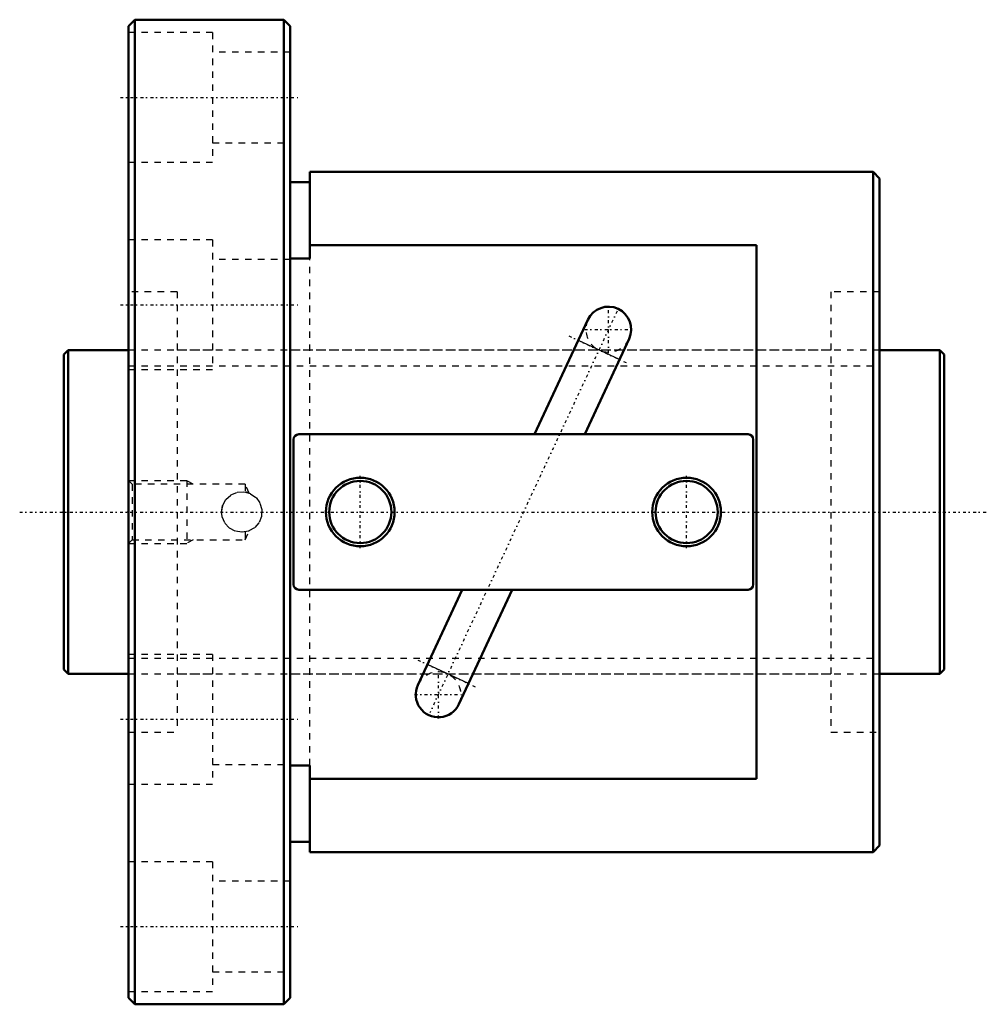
# Model space of a CAD drawing. Header units: millimetres. Extents: x -7 to 143, y -76 to 76.
import ezdxf

# ---------------------------------------------------------------- set-up
doc = ezdxf.new("R2010")
doc.units = ezdxf.units.MM
doc.linetypes.add('Center', pattern=[1.5, 0.45, -0.5, 0.05, -0.5])
doc.linetypes.add('Dashed', pattern=[2, 1, -1])
for name, color, linetype, lineweight in [('2d ConnectionPoints', 7, 'Continuous', 50), ('AM_0', 7, 'Continuous', 50), ('AM_4', 3, 'Continuous', 25), ('AM_5', 3, 'Continuous', 25), ('AM_7', 7, 'Center', 25), ('AM_9', 6, 'Dashed', 25)]:
    doc.layers.add(name, color=color, linetype=linetype, lineweight=lineweight)

# ---------------------------------------------------------------- blocks, each defined once
blk = doc.blocks.new('1_BNF_5016_2_5RR_Nut_0_in_BNF5016V_2_5RRG1_136LC0_000_rev_0')
at = {"layer": 'AM_0'}
for p, q in [((11, 76), (10, 75)), ((34, 76), (11, 76)), ((11, 76), (11, -76)), ((35, 75), (34, 76)), ((34, 76), (34, -76)), ((10, 75), (10, -75)), ((35, 75), (35, -75)), ((38, 52.5), (38, 39.13)), ((125, 52.5), (38, 52.5)), ((126, 51.5), (125, 52.5)), ((125, 52.5), (125, -52.5)), ((38, 50.9), (35, 50.9)), ((126, 51.5), (126, -51.5)), ((107, 41.19), (38, 41.19)), ((107, -41.19), (107, 41.19)), ((38, 39.13), (35, 39.13)), ((80.97, 29.66), (72.73, 12)), ((80.46, 12), (87.31, 26.71)), ((35.5, 11.2), (35.5, -11.2)), ((105.7, 12), (36.3, 12)), ((106.5, -11.2), (106.5, 11.2)), ((36.3, -12), (105.7, -12)), ((61.54, -12), (54.69, -26.71)), ((61.03, -29.66), (69.27, -12)), ((35, -39.13), (38, -39.13)), ((38, -39.13), (38, -52.5)), ((38, -41.19), (107, -41.19)), ((35, -50.9), (38, -50.9)), ((125, -52.5), (126, -51.5)), ((38, -52.5), (125, -52.5)), ((10, -75), (11, -76)), ((11, -76), (34, -76)), ((34, -76), (35, -75))]:
    blk.add_line(p, q, dxfattribs=at)
for centre, radius in [((45.8, 0), 5.3), ((45.8, 0), 4.8), ((96.2, 0), 5.3), ((96.2, 0), 4.8)]:
    blk.add_circle(centre, radius, dxfattribs=at)
for centre, radius, start, end in [((84.14, 28.19), 3.5, 335, 155), ((36.3, 11.2), 0.8, 90, 180), ((105.7, 11.2), 0.8, 0, 90), ((36.3, -11.2), 0.8, 180, 270), ((105.7, -11.2), 0.8, 270, 360), ((57.86, -28.19), 3.5, 155, 335)]:
    blk.add_arc(centre, radius, start, end, dxfattribs=at)
at = {"layer": 'AM_4'}
for p, q in [((85.84, 23.54), (79.49, 26.49)), ((62.51, -26.49), (56.16, -23.54))]:
    blk.add_line(p, q, dxfattribs=at)
at = {"layer": 'AM_5', "linetype": 'Dashed'}
for p, q in [((10, 4.86), (19, 4.86)), ((20.01, 4.28), (19, 4.86)), ((19, 4.86), (19, -4.86)), ((20.01, -4.28), (19, -4.86)), ((10, -4.86), (19, -4.86))]:
    blk.add_line(p, q, dxfattribs=at)
at = {"layer": 'AM_7'}
for p, q in [((8.75, 64), (36.25, 64)), ((8.75, 32), (36.25, 32)), ((85.46, 31), (56.54, -31)), ((84.14, 24.51), (84.14, 31.86)), ((80.47, 28.19), (87.82, 28.19)), ((78.03, 27.18), (87.3, 22.85)), ((45.8, -5.57), (45.8, 5.57)), ((96.2, -5.57), (96.2, 5.57)), ((54.7, -22.85), (63.97, -27.18)), ((57.86, -31.86), (57.86, -24.51)), ((54.18, -28.19), (61.53, -28.19)), ((8.75, -32), (36.25, -32)), ((8.75, -64), (36.25, -64))]:
    blk.add_line(p, q, dxfattribs=at)
at = {"layer": 'AM_9'}
for p, q in [((23, 74), (10, 74)), ((23, 74), (23, 54)), ((35, 71), (23, 71)), ((23, 57), (35, 57)), ((10, 54), (23, 54)), ((23, 42), (10, 42)), ((23, 42), (23, 22)), ((35, 39), (23, 39)), ((38, -39.13), (38, 39.13)), ((17.5, 34), (10, 34)), ((17.5, 34), (17.5, -34)), ((126, 34), (118.5, 34)), ((118.5, 34), (118.5, -34)), ((118.5, 25), (17.5, 25)), ((10, 22), (23, 22)), ((10.58, 4.28), (10, 4.86)), ((28, 4.28), (10.58, 4.28)), ((10.58, 4.28), (10.58, -4.28)), ((28.64, 2.91), (28, 4.28)), ((28, 4.28), (28, 3.08)), ((28.64, 2.91), (28.58, 2.93)), ((28, -4.28), (28.64, -2.93)), ((28.58, -2.93), (28.64, -2.91)), ((10, -4.86), (10.58, -4.28)), ((10.58, -4.28), (28, -4.28)), ((28, -3.08), (28, -4.28)), ((23, -22), (10, -22)), ((23, -22), (23, -42)), ((17.5, -25), (118.5, -25)), ((10, -34), (17.5, -34)), ((118.5, -34), (126, -34)), ((23, -39), (35, -39)), ((10, -42), (23, -42)), ((23, -54), (10, -54)), ((23, -54), (23, -74)), ((35, -57), (23, -57)), ((23, -71), (35, -71)), ((10, -74), (23, -74))]:
    blk.add_line(p, q, dxfattribs=at)
blk.add_lwpolyline([(24.38, 0), (24.55, 1.03), (25.05, 1.94), (25.83, 2.64), (26.8, 3.05), (27.85, 3.11), (28.85, 2.82), (29.7, 2.22), (30.31, 1.36), (30.61, 0.35), (30.55, -0.69), (30.15, -1.65), (29.46, -2.44), (28.54, -2.95), (27.5, -3.12), (26.48, -2.95), (25.56, -2.45), (24.86, -1.67), (24.46, -0.7), (24.38, 0)], dxfattribs=at)
for centre, radius, start, end in [((84.14, 28.19), 3.5, 155, 335), ((27.5, 0), 3.13, 69.7205, 79.5768), ((27.5, 0), 3.12, 161.2997, 182.0731), ((57.86, -28.19), 3.5, 335, 155)]:
    blk.add_arc(centre, radius, start, end, dxfattribs=at)
blk = doc.blocks.new('2_BNF_5016_2_5RR000_Shaft_0_in_BNF5016V_2_5RRG1_136LC0_000_rev_0')
at = {"layer": 'AM_0'}
for p, q in [((0.7, 25), (0, 24.3)), ((10, 25), (0.7, 25)), ((0.7, 25), (0.7, -25)), ((135.3, 25), (126, 25)), ((136, 24.3), (135.3, 25)), ((135.3, 25), (135.3, -25)), ((0, 24.3), (0, -24.3)), ((136, 24.3), (136, -24.3)), ((0, -24.3), (0.7, -25)), ((135.3, -25), (136, -24.3)), ((0.7, -25), (10, -25)), ((126, -25), (135.3, -25))]:
    blk.add_line(p, q, dxfattribs=at)
at = {"layer": 'AM_5', "linetype": 'Dashed'}
for p, q in [((10, 22.5465), (126, 22.5465)), ((10, -22.5465), (126, -22.5465))]:
    blk.add_line(p, q, dxfattribs=at)
at = {"layer": 'AM_7'}
blk.add_line((-6.8, 0), (142.8, 0), dxfattribs=at)
at = {"layer": 'AM_9'}
for p, q in [((23, 25), (10, 25)), ((126, 25), (35, 25)), ((10, -25), (23, -25)), ((35, -25), (126, -25))]:
    blk.add_line(p, q, dxfattribs=at)

msp = doc.modelspace()

# ---------------------------------------------------------------- linework, layer by layer
at = {"layer": '2d ConnectionPoints'}
for p in [(0, 0), (10, 0)]:
    msp.add_point(p, dxfattribs=at)

# ---------------------------------------------------------------- block references
for name in ['1_BNF_5016_2_5RR_Nut_0_in_BNF5016V_2_5RRG1_136LC0_000_rev_0', '2_BNF_5016_2_5RR000_Shaft_0_in_BNF5016V_2_5RRG1_136LC0_000_rev_0']:
    msp.add_blockref(name, (0, 0))

doc.saveas('drawing.dxf')
